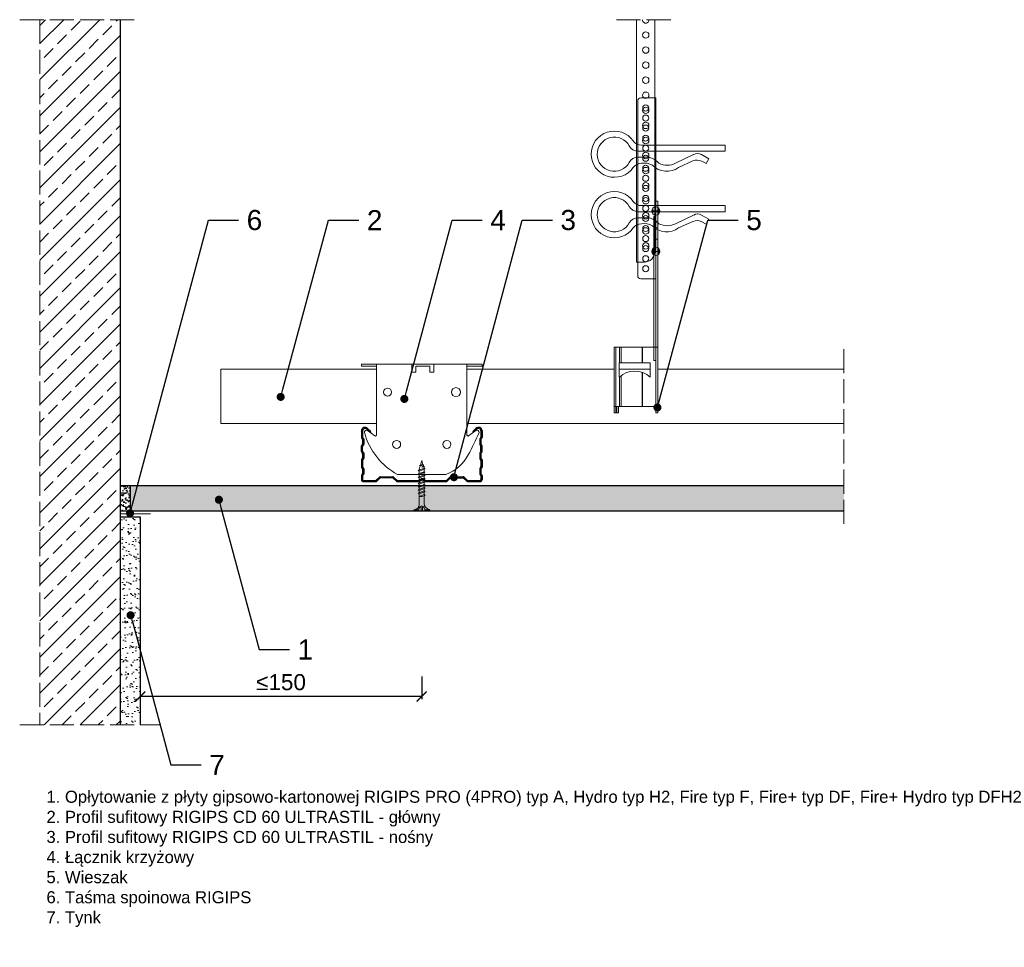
# Model space of a CAD drawing. Header units: millimetres. Extents: x 1337 to 2507, y 1168 to 1630.
# Tile 1 of 2: x 1337 to 1827, y 1168 to 1630. Entities that reach past the tile are written whole.
import ezdxf
from ezdxf import colors
from ezdxf.entities.mleader import LeaderData, LeaderLine
from ezdxf.math import Vec2, Vec3

# ---------------------------------------------------------------- set-up
doc = ezdxf.new("R2010")
doc.units = ezdxf.units.MM
doc.linetypes.add('ACAD_ISO02W100', pattern=[15, 12, -3])
for name, color, linetype, lineweight in [('_RIGIPS AKCESORIA', 7, 'Continuous', 18), ('_RIGIPS G-K', 7, 'Continuous', 25), ('_RIGIPS PROFIL', 7, 'Continuous', 18), ('KRESKOWANIE', 7, 'Continuous', 9), ('PRZERYWANA', 7, 'ACAD_ISO02W100', 9)]:
    doc.layers.add(name, color=color, linetype=linetype, lineweight=lineweight)
doc.styles.get("Standard").update_dxf_attribs({"font": 'arial.ttf'})
doc.dimstyles.new('ISO-25', dxfattribs={"dimtxt": 2.5, "dimasz": 2.5, "dimexe": 1.25, "dimexo": 0.625, "dimtad": 1, "dimtxsty": 'Standard', "dimcen": 2.5, "dimadec": 0, "dimazin": 0, "dimtfac": 1, "dimtmove": 0, "dimatfit": 3, "dimfxl": 1, "dimarcsym": 0})

# ---------------------------------------------------------------- blocks, each defined once
blk = doc.blocks.new('TN 25')
at = {"layer": '_RIGIPS AKCESORIA'}
for p, q in [((0, -0.84), (0, 7.16)), ((0, 7.16), (0.46, 7.16)), ((0.46, 7.16), (0.46, 4.78)), ((8.47, 4.46), (8.79, 5)), ((8.79, 5), (9.93, 2.01)), ((10.1, 4.46), (10.41, 5)), ((10.41, 5), (11.56, 2.01)), ((11.67, 4.46), (11.99, 5)), ((11.99, 5), (13.14, 2.01)), ((13.21, 4.46), (13.52, 5)), ((13.52, 5), (14.67, 2.01)), ((14.8, 4.46), (15.12, 5)), ((15.12, 5), (16.26, 2.01)), ((16.42, 4.46), (16.73, 5)), ((16.73, 5), (17.88, 2.01)), ((17.99, 4.46), (18.31, 5)), ((18.31, 5), (19.45, 2.01)), ((19.68, 4.46), (20, 5)), ((20, 5), (21.14, 2.01)), ((0.46, 4.78), (0, 4.78)), ((0, 3.5), (1.77, 3.5)), ((0, 2.83), (1.77, 2.83)), ((0.46, 1.64), (0, 1.64)), ((0.46, -0.84), (0.46, 1.64)), ((1.77, 3.5), (1.77, 4.2)), ((1.77, 2.83), (1.77, 2.18)), ((3.02, 4.46), (8.47, 4.46)), ((7.49, 2.01), (3.55, 2.01)), ((7.12, 4.46), (7.12, 3.18)), ((8.03, 2.01), (7.12, 4.46)), ((7.12, 3.18), (7.65, 1.53)), ((7.65, 1.53), (8.03, 2.01)), ((9.41, 2.01), (8.03, 2.01)), ((9.61, 1.51), (8.47, 4.46)), ((9, 4.46), (10.1, 4.46)), ((9.93, 2.01), (9.61, 1.51)), ((11.04, 2.01), (9.93, 2.01)), ((11.23, 1.51), (10.1, 4.46)), ((10.62, 4.46), (11.67, 4.46)), ((11.56, 2.01), (11.23, 1.51)), ((12.61, 2.01), (11.56, 2.01)), ((12.81, 1.51), (11.67, 4.46)), ((12.2, 4.46), (13.21, 4.46)), ((13.14, 2.01), (12.81, 1.51)), ((14.15, 2.01), (13.14, 2.01)), ((14.34, 1.51), (13.21, 4.46)), ((13.73, 4.46), (14.8, 4.46)), ((14.67, 2.01), (14.34, 1.51)), ((15.74, 2.01), (14.67, 2.01)), ((15.94, 1.51), (14.8, 4.46)), ((15.33, 4.46), (16.42, 4.46)), ((16.26, 2.01), (15.94, 1.51)), ((17.36, 2.01), (16.26, 2.01)), ((17.55, 1.51), (16.42, 4.46)), ((16.94, 4.46), (17.99, 4.46)), ((17.88, 2.01), (17.55, 1.51)), ((18.93, 2.01), (17.88, 2.01)), ((19.13, 1.51), (17.99, 4.46)), ((18.52, 4.46), (19.68, 4.46)), ((19.45, 2.01), (19.13, 1.51)), ((19.45, 2.01), (20.62, 2.01)), ((20.82, 1.51), (19.68, 4.46)), ((20.21, 4.46), (20.7, 4.46)), ((20.7, 4.46), (22.28, 3.98)), ((21.14, 2.01), (20.82, 1.51)), ((21.14, 2.01), (21.81, 2.12)), ((21.85, 1.83), (21.67, 3.28)), ((21.67, 3.28), (22.14, 2.4)), ((22.14, 2.4), (21.85, 1.83)), ((22.7, 2.36), (22.14, 2.4)), ((22.28, 3.98), (22.56, 4.37)), ((22.7, 2.36), (22.28, 3.98)), ((22.56, 4.37), (23.03, 2.71)), ((23.03, 2.71), (22.7, 2.36)), ((22.71, 3.85), (25, 3.24)), ((25, 3.24), (23.03, 2.71)), ((0, -0.84), (0.46, -0.84))]:
    blk.add_line(p, q, dxfattribs=at)
for centre, major_axis, ratio, start_param, end_param in [((3.09, 7.67), (0.17, 3.2), 0.826134, 1.773653, 3.180586), ((-0.04, 0.9), (0, 3.93), 0.848176, -0.720942, -0.151112), ((3.37, -1.57), (0.28, 3.57), 0.832181, 0.035984, 1.430787), ((-2.73, 15.91), (0, 14.76), 0.848176, 3.399396, 3.475072), ((0.59, 4.62), (0, 2.81), 0.848176, 3.475072, 3.862535), ((1.66, 3.18), (0, 0.895), 0.848176, -1.552777, -0.720942), ((1.66, 3.18), (0, 0.895), 0.848176, 3.862535, 4.730408)]:
    blk.add_ellipse(centre, major_axis=major_axis, ratio=ratio, start_param=start_param, end_param=end_param, dxfattribs=at)
blk = doc.blocks.new('CD 60 ULTRASTIL')
h = blk.add_hatch()
h.set_pattern_fill('ANSI31', color=256, scale=0.3, style=0)
h.paths.add_polyline_path([(542.88, 684.5, -0.302776), (543.49, 684.5), (544.54, 683.79, 0.148069), (544.85, 683.7), (555.42, 683.7, 0.198912), (555.81, 683.86), (557.38, 685.44, -0.198912), (557.77, 685.6), (563.59, 685.6, -0.198912), (563.98, 685.44), (565.55, 683.86, 0.198912), (565.94, 683.7), (572.18, 683.7, 0.414214), (573.18, 684.7), (573.18, 686.74, 0.198912), (573.02, 687.12), (572.74, 687.4, -0.198912), (572.58, 687.79), (572.58, 689.87, -0.198912), (572.74, 690.26), (573.02, 690.54, 0.198912), (573.18, 690.93), (573.18, 694.47, 0.198912), (573.02, 694.86), (572.74, 695.14, -0.198912), (572.58, 695.53), (572.58, 697.61, -0.198912), (572.74, 698), (573.02, 698.28, 0.198912), (573.18, 698.67), (573.18, 701.47, 0.198912), (573.02, 701.86), (572.74, 702.14, -0.198912), (572.58, 702.53), (572.58, 704.61, -0.198912), (572.74, 705), (573.02, 705.28, 0.198912), (573.18, 705.67), (573.18, 708.9, 0.666128), (570.12, 710.18), (568.55, 708.63), (568.93, 708.24), (570.5, 709.79, -0.666128), (572.63, 708.9), (572.63, 705.9, -0.198912), (572.47, 705.51), (572.19, 705.23, 0.198912), (572.03, 704.84), (572.03, 702.3, 0.198912), (572.19, 701.91), (572.47, 701.63, -0.198912), (572.63, 701.25), (572.63, 698.9, -0.198912), (572.47, 698.51), (572.19, 698.23, 0.198912), (572.03, 697.84), (572.03, 695.3, 0.198912), (572.19, 694.91), (572.47, 694.63, -0.198912), (572.63, 694.25), (572.63, 691.16, -0.198912), (572.47, 690.77), (572.19, 690.49, 0.198912), (572.03, 690.1), (572.03, 687.56, 0.198912), (572.19, 687.17), (572.47, 686.9, -0.198912), (572.63, 686.51), (572.63, 684.7, -0.414214), (572.18, 684.25), (566.17, 684.25, -0.198912), (565.78, 684.41), (564.2, 685.99, 0.198912), (563.82, 686.15), (557.55, 686.15, 0.198912), (557.16, 685.99), (555.58, 684.41, -0.198912), (555.19, 684.25), (545.01, 684.25, -0.148069), (544.71, 684.34), (543.49, 685.16, 0.302776), (542.88, 685.16), (541.65, 684.34, -0.148069), (541.35, 684.25), (531.17, 684.25, -0.198912), (530.78, 684.41), (529.2, 685.99, 0.198912), (528.82, 686.15), (522.55, 686.15, 0.198912), (522.16, 685.99), (520.58, 684.41, -0.198912), (520.19, 684.25), (514.18, 684.25, -0.414214), (513.73, 684.7), (513.73, 686.51, -0.198912), (513.89, 686.9), (514.17, 687.17, 0.198912), (514.33, 687.56), (514.33, 690.1, 0.198912), (514.17, 690.49), (513.89, 690.77, -0.198912), (513.73, 691.16), (513.73, 694.25, -0.198912), (513.89, 694.63), (514.17, 694.91, 0.198912), (514.33, 695.3), (514.33, 697.84, 0.198912), (514.17, 698.23), (513.89, 698.51, -0.198912), (513.73, 698.9), (513.73, 701.25, -0.198912), (513.89, 701.63), (514.17, 701.91, 0.198912), (514.33, 702.3), (514.33, 704.84, 0.198912), (514.17, 705.23), (513.89, 705.51, -0.198912), (513.73, 705.9), (513.73, 708.9, -0.666128), (515.86, 709.79), (517.43, 708.24), (517.81, 708.63), (516.25, 710.18, 0.666128), (513.18, 708.9), (513.18, 705.67, 0.198912), (513.34, 705.28), (513.62, 705, -0.198912), (513.78, 704.61), (513.78, 702.53, -0.198912), (513.62, 702.14), (513.34, 701.86, 0.198912), (513.18, 701.47), (513.18, 698.67, 0.198912), (513.34, 698.28), (513.62, 698, -0.198912), (513.78, 697.61), (513.78, 695.53, -0.198912), (513.62, 695.14), (513.34, 694.86, 0.198912), (513.18, 694.47), (513.18, 690.93, 0.198912), (513.34, 690.54), (513.62, 690.26, -0.198912), (513.78, 689.87), (513.78, 687.79, -0.198912), (513.62, 687.4), (513.34, 687.12, 0.198912), (513.18, 686.74), (513.18, 684.7, 0.414214), (514.18, 683.7), (520.42, 683.7, 0.198912), (520.81, 683.86), (522.38, 685.44, -0.198912), (522.77, 685.6), (528.59, 685.6, -0.198912), (528.98, 685.44), (530.55, 683.86, 0.198912), (530.94, 683.7), (541.51, 683.7, 0.148069), (541.82, 683.79)])
for p, q in [((516.25, 710.18), (517.81, 708.63)), ((570.12, 710.18), (568.55, 708.63)), ((513.18, 708.9), (513.18, 705.67)), ((513.34, 705.28), (513.62, 705)), ((513.73, 708.9), (513.73, 705.9)), ((513.89, 705.51), (514.17, 705.23)), ((515.86, 709.79), (517.43, 708.24)), ((517.43, 708.24), (517.81, 708.63)), ((568.93, 708.24), (568.55, 708.63)), ((570.5, 709.79), (568.93, 708.24)), ((572.47, 705.51), (572.19, 705.23)), ((572.63, 708.9), (572.63, 705.9)), ((573.02, 705.28), (572.74, 705)), ((573.18, 708.9), (573.18, 705.67)), ((513.18, 698.67), (513.18, 701.47)), ((513.34, 701.86), (513.62, 702.14)), ((513.73, 698.9), (513.73, 701.25)), ((513.78, 704.61), (513.78, 702.53)), ((513.89, 701.63), (514.17, 701.91)), ((514.33, 704.84), (514.33, 702.3)), ((572.03, 704.84), (572.03, 702.3)), ((572.47, 701.63), (572.19, 701.91)), ((572.58, 704.61), (572.58, 702.53)), ((572.63, 698.9), (572.63, 701.25)), ((573.02, 701.86), (572.74, 702.14)), ((573.18, 698.67), (573.18, 701.47)), ((513.34, 698.28), (513.62, 698)), ((513.78, 697.61), (513.78, 695.53)), ((513.89, 698.51), (514.17, 698.23)), ((514.33, 697.84), (514.33, 695.3)), ((572.03, 697.84), (572.03, 695.3)), ((572.47, 698.51), (572.19, 698.23)), ((572.58, 697.61), (572.58, 695.53)), ((573.02, 698.28), (572.74, 698)), ((513.18, 694.47), (513.18, 690.93)), ((513.34, 694.86), (513.62, 695.14)), ((513.73, 694.25), (513.73, 691.16)), ((513.89, 694.63), (514.17, 694.91)), ((513.89, 690.77), (514.17, 690.49)), ((572.47, 694.63), (572.19, 694.91)), ((572.47, 690.77), (572.19, 690.49)), ((572.63, 694.25), (572.63, 691.16)), ((573.02, 694.86), (572.74, 695.14)), ((573.18, 694.47), (573.18, 690.93)), ((513.18, 686.74), (513.18, 684.7)), ((513.34, 690.54), (513.62, 690.26)), ((513.34, 687.12), (513.62, 687.4)), ((513.73, 686.51), (513.73, 684.7)), ((513.78, 689.87), (513.78, 687.79)), ((513.89, 686.9), (514.17, 687.17)), ((514.33, 690.1), (514.33, 687.56)), ((520.58, 684.41), (522.16, 685.99)), ((522.55, 686.15), (528.82, 686.15)), ((530.78, 684.41), (529.2, 685.99)), ((555.58, 684.41), (557.16, 685.99)), ((557.55, 686.15), (563.82, 686.15)), ((565.78, 684.41), (564.2, 685.99)), ((572.03, 690.1), (572.03, 687.56)), ((572.47, 686.9), (572.19, 687.17)), ((572.58, 689.87), (572.58, 687.79)), ((572.63, 686.51), (572.63, 684.7)), ((573.02, 690.54), (572.74, 690.26)), ((573.02, 687.12), (572.74, 687.4)), ((573.18, 686.74), (573.18, 684.7)), ((514.18, 684.25), (520.19, 684.25)), ((514.18, 683.7), (520.42, 683.7)), ((520.81, 683.86), (522.38, 685.44)), ((528.59, 685.6), (522.77, 685.6)), ((530.55, 683.86), (528.98, 685.44)), ((530.94, 683.7), (541.51, 683.7)), ((531.17, 684.25), (541.35, 684.25)), ((541.65, 684.34), (542.88, 685.16)), ((541.82, 683.79), (542.88, 684.5)), ((544.71, 684.34), (543.49, 685.16)), ((544.54, 683.79), (543.49, 684.5)), ((544.85, 683.7), (555.42, 683.7)), ((545.01, 684.25), (555.19, 684.25)), ((555.81, 683.86), (557.38, 685.44)), ((557.77, 685.6), (563.59, 685.6)), ((565.55, 683.86), (563.98, 685.44)), ((565.94, 683.7), (572.18, 683.7)), ((566.17, 684.25), (572.18, 684.25))]:
    blk.add_line(p, q)
for centre, radius, start, end in [((514.98, 708.9), 1.8, 45.3251, 180), ((571.38, 708.9), 1.8, 360, 134.6749), ((513.73, 705.67), 0.55, 180, 225), ((514.98, 708.9), 1.25, 45.3251, 180), ((514.28, 705.9), 0.55, 180, 225), ((571.38, 708.9), 1.25, 360, 134.6749), ((572.08, 705.9), 0.55, 315, 0), ((572.63, 705.67), 0.55, 315, 0), ((513.73, 701.47), 0.55, 135, 180), ((513.23, 704.61), 0.55, 0, 45), ((513.23, 702.53), 0.55, 315, 0), ((514.28, 701.25), 0.55, 135, 180), ((513.78, 704.84), 0.55, 0, 45), ((513.78, 702.3), 0.55, 315, 0), ((572.58, 704.84), 0.55, 135, 180), ((572.58, 702.3), 0.55, 180, 225), ((572.08, 701.25), 0.55, 0, 45), ((573.13, 704.61), 0.55, 135, 180), ((573.13, 702.53), 0.55, 180, 225), ((572.63, 701.47), 0.55, 0, 45), ((513.73, 698.67), 0.55, 180, 225), ((513.23, 697.61), 0.55, 360, 45), ((513.23, 695.53), 0.55, 315, 0), ((514.28, 698.9), 0.55, 180, 225), ((513.78, 697.84), 0.55, 0, 45), ((572.58, 697.84), 0.55, 135, 180), ((572.08, 698.9), 0.55, 315, 0), ((573.13, 697.61), 0.55, 135, 180), ((573.13, 695.53), 0.55, 180, 225), ((572.63, 698.67), 0.55, 315, 0), ((513.73, 694.47), 0.55, 135, 180), ((513.73, 690.93), 0.55, 180, 225), ((514.28, 694.25), 0.55, 135, 180), ((514.28, 691.16), 0.55, 180, 225), ((513.78, 695.3), 0.55, 315, 0), ((572.58, 695.3), 0.55, 180, 225), ((572.08, 694.25), 0.55, 0, 45), ((572.08, 691.16), 0.55, 315, 0), ((572.63, 694.47), 0.55, 0, 45), ((572.63, 690.93), 0.55, 315, 0), ((513.73, 686.74), 0.55, 135, 180), ((513.23, 689.87), 0.55, 0, 45), ((513.23, 687.79), 0.55, 315, 0), ((514.28, 686.51), 0.55, 135, 180), ((513.78, 690.1), 0.55, 360, 45), ((513.78, 687.56), 0.55, 315, 360), ((522.55, 685.6), 0.55, 90, 135), ((528.82, 685.6), 0.55, 45, 90), ((557.55, 685.6), 0.55, 90, 135), ((563.82, 685.6), 0.55, 45, 90), ((572.58, 690.1), 0.55, 135, 180), ((572.58, 687.56), 0.55, 180, 225), ((572.08, 686.51), 0.55, 360, 45), ((573.13, 689.87), 0.55, 135, 180), ((573.13, 687.79), 0.55, 180, 225), ((572.63, 686.74), 0.55, 360, 45), ((514.18, 684.7), 1, 180, 270), ((514.18, 684.7), 0.45, 180, 270), ((520.19, 684.8), 0.55, 270, 315), ((520.42, 684.25), 0.55, 270, 315), ((522.77, 685.05), 0.55, 90, 135), ((528.59, 685.05), 0.55, 45, 90), ((530.94, 684.25), 0.55, 225, 270), ((531.17, 684.8), 0.55, 225, 270), ((541.35, 684.8), 0.55, 270, 303.6901), ((541.51, 684.25), 0.55, 270, 303.6901), ((543.18, 684.7), 0.55, 56.3099, 123.6901), ((543.18, 684.04), 0.55, 56.3099, 123.6901), ((544.85, 684.25), 0.55, 236.3099, 270), ((545.01, 684.8), 0.55, 236.3099, 270), ((555.19, 684.8), 0.55, 270, 315), ((555.42, 684.25), 0.55, 270, 315), ((557.77, 685.05), 0.55, 90, 135), ((563.59, 685.05), 0.55, 45, 90), ((565.94, 684.25), 0.55, 225, 270), ((566.17, 684.8), 0.55, 225, 270), ((572.18, 684.7), 1, 270, 0), ((572.18, 684.7), 1, 270, 360), ((572.18, 684.7), 0.45, 270, 360)]:
    blk.add_arc(centre, radius, start, end)
blk = doc.blocks.new('Lacznik krzyzowy (widok2)')
at = {"layer": '_RIGIPS AKCESORIA'}
for p, q in [((94.8, 91.5, 218.36), (94.8, 90.5, 218.36)), ((94.8, 91.5, 218.36), (154.8, 91.5, 218.36)), ((94.8, 90.5, 218.36), (102.3, 90.5, 218.36)), ((102.3, 56.15, 218.36), (102.3, 91.5, 218.36)), ((119.8, 91.5, 218.36), (119.8, 87.5, 218.36)), ((130.8, 91.5, 218.36), (119.8, 91.5, 218.36)), ((121.8, 87.5, 218.36), (121.8, 90.5, 218.36)), ((121.8, 90.5, 218.36), (128.85, 90.5, 218.36)), ((128.85, 90.5, 218.36), (128.85, 87.5, 218.36)), ((130.85, 91.5, 218.36), (130.85, 87.5, 218.36)), ((147.3, 91.5, 218.36), (147.3, 56.15, 218.36)), ((154.8, 90.5, 218.36), (147.3, 90.5, 218.36)), ((154.8, 91.5, 218.36), (154.8, 90.5, 218.36)), ((119.8, 87.5, 218.36), (121.8, 87.5, 218.36)), ((128.85, 87.5, 218.36), (130.85, 87.5, 218.36)), ((97.87, 58.35, 218.36), (101.51, 55.74, 218.36)), ((148.09, 55.74, 218.36), (151.73, 58.35, 218.36)), ((136.8, 36.5, 218.36), (112.81, 36.5, 218.36))]:
    blk.add_line(p, q, dxfattribs=at)
for centre, radius in [((107.8, 77.5, 218.36), 2), ((141.8, 77.5, 218.36), 2.24), ((112.3, 51.5, 218.36), 2), ((137.3, 51.5, 218.36), 2)]:
    blk.add_circle(centre, radius, dxfattribs=at)
for centre, radius, start, end in [((97.29, 57.53, 218.36), 1, 122.1388, 189.8152), ((129.23, 66.45, 218.36), 34.16, 195.4351, 241.2658), ((97.29, 57.53, 218.36), 1, 54.4623, 122.1388), ((101.8, 56.15, 218.36), 0.5, 234.4623, 0), ((147.8, 56.15, 218.36), 0.5, 180, 305.5377), ((20.47, 114.78, 218.36), 144.71, 331.7398, 336.6225), ((152.32, 57.53, 218.36), 1, 350.1848, 125.5377), ((129.12, 56.49, 218.36), 21.41, 291.013, 331.4749)]:
    blk.add_arc(centre, radius, start, end, dxfattribs=at)
blk = doc.blocks.new('wieszak noniuszowy bok')
at = {"layer": '_RIGIPS AKCESORIA', "lineweight": 0}
for p, q in [((1390.98, 5092.86), (1390.98, 5179.86)), ((1392.48, 5181.36), (1399.98, 5181.36)), ((1399.98, 5024.65), (1399.98, 5181.36)), ((1399.98, 5129.95), (1399.97, 5129.95)), ((1399.98, 5129.95), (1401, 5129.95)), ((1401, 5129.95), (1401, 5024.65)), ((1401, 5129.95), (1401, 5129.95)), ((1398.54, 5126.58), (1398.54, 5123.65)), ((1399.98, 5126.06), (1399.98, 5102.02)), ((1401.42, 5126.58), (1401.42, 5123.65)), ((1398.96, 5122.28), (1399.98, 5122.28)), ((1398.96, 5122.28), (1399.98, 5122.28)), ((1398.96, 5122.28), (1398.96, 5050.72)), ((1399.98, 5116.66), (1401, 5116.66)), ((1399.98, 5116.63), (1399.98, 5116.66)), ((1399.98, 5116.66), (1399.98, 5116.63)), ((1399.98, 5116.62), (1399.98, 5116.63)), ((1399.98, 5116.63), (1399.98, 5116.56)), ((1399.98, 5116.55), (1399.98, 5116.63)), ((1399.98, 5116.63), (1399.98, 5116.55)), ((1399.98, 5116.55), (1399.98, 5116.62)), ((1399.98, 5116.56), (1399.98, 5116.43)), ((1399.98, 5116.42), (1399.98, 5116.55)), ((1399.98, 5116.41), (1399.98, 5116.55)), ((1399.98, 5116.55), (1399.98, 5116.41)), ((1399.98, 5116.43), (1399.98, 5116.25)), ((1399.98, 5116.24), (1399.98, 5116.42)), ((1399.98, 5116.21), (1399.98, 5116.41)), ((1399.98, 5116.41), (1399.98, 5116.21)), ((1399.98, 5116.25), (1399.98, 5116.01)), ((1399.98, 5116), (1399.98, 5116.24)), ((1399.98, 5115.97), (1399.98, 5116.21)), ((1399.98, 5116.21), (1399.98, 5115.97)), ((1399.98, 5116.01), (1399.98, 5115.74)), ((1399.98, 5115.71), (1399.98, 5116)), ((1399.98, 5115.69), (1399.98, 5115.97)), ((1399.98, 5115.97), (1399.98, 5115.69)), ((1399.98, 5115.74), (1399.98, 5115.41)), ((1399.98, 5115.38), (1399.98, 5115.71)), ((1399.98, 5115.37), (1399.98, 5115.69)), ((1399.98, 5115.69), (1399.98, 5115.37)), ((1399.98, 5115.41), (1399.98, 5115.05)), ((1399.98, 5115.02), (1399.98, 5115.38)), ((1399.98, 5115.02), (1399.98, 5115.37)), ((1399.98, 5115.37), (1399.98, 5115.02)), ((1399.98, 5115.05), (1399.98, 5114.67)), ((1399.98, 5114.65), (1399.98, 5115.02)), ((1399.98, 5114.64), (1399.98, 5115.02)), ((1399.98, 5115.02), (1399.98, 5114.64)), ((1399.98, 5114.67), (1399.98, 5114.28)), ((1399.98, 5114.25), (1399.98, 5114.65)), ((1399.98, 5114.25), (1399.98, 5114.64)), ((1399.98, 5114.64), (1399.98, 5114.25)), ((1399.98, 5114.28), (1399.98, 5113.88)), ((1399.98, 5113.85), (1399.98, 5114.25)), ((1399.98, 5113.84), (1399.98, 5114.25)), ((1399.98, 5114.25), (1399.98, 5113.84)), ((1399.98, 5113.88), (1399.98, 5113.48)), ((1399.98, 5113.46), (1399.98, 5113.85)), ((1399.98, 5113.84), (1399.98, 5113.44)), ((1399.98, 5113.44), (1399.98, 5113.84)), ((1399.98, 5113.48), (1399.98, 5113.1)), ((1399.98, 5113.07), (1399.98, 5113.46)), ((1399.98, 5113.44), (1399.98, 5113.06)), ((1399.98, 5113.06), (1399.98, 5113.44)), ((1399.98, 5113.1), (1399.98, 5112.75)), ((1399.98, 5112.72), (1399.98, 5113.07)), ((1399.98, 5113.06), (1399.98, 5112.68)), ((1399.98, 5112.68), (1399.98, 5113.06)), ((1399.98, 5112.75), (1399.98, 5112.42)), ((1399.98, 5112.4), (1399.98, 5112.72)), ((1399.98, 5112.68), (1399.98, 5112.33)), ((1399.98, 5112.33), (1399.98, 5112.68)), ((1399.98, 5112.42), (1399.98, 5112.14)), ((1399.98, 5112.12), (1399.98, 5112.4)), ((1399.98, 5112.33), (1399.98, 5112)), ((1399.98, 5112), (1399.98, 5112.33)), ((1399.98, 5112.14), (1399.98, 5111.9)), ((1399.98, 5111.89), (1399.98, 5112.12)), ((1399.98, 5112), (1399.98, 5111.72)), ((1399.98, 5111.72), (1399.98, 5112)), ((1399.98, 5111.9), (1399.98, 5111.72)), ((1399.98, 5111.72), (1399.98, 5111.89)), ((1399.98, 5111.72), (1399.98, 5111.6)), ((1399.98, 5111.59), (1399.98, 5111.72)), ((1399.98, 5111.72), (1399.98, 5111.48)), ((1399.98, 5111.48), (1399.98, 5111.72)), ((1399.98, 5111.6), (1399.98, 5111.54)), ((1399.98, 5111.53), (1399.98, 5111.59)), ((1399.98, 5111.54), (1399.98, 5111.53)), ((1399.98, 5111.48), (1399.98, 5111.29)), ((1399.98, 5111.29), (1399.98, 5111.48)), ((1399.98, 5111.29), (1399.98, 5111.15)), ((1399.98, 5111.15), (1399.98, 5111.29)), ((1399.98, 5111.15), (1399.98, 5111.06)), ((1399.98, 5111.06), (1399.98, 5111.15)), ((1399.98, 5111.06), (1399.98, 5111.04)), ((1399.98, 5111.04), (1399.98, 5111.06)), ((1399.98, 5111.04), (1401, 5111.04)), ((1398.54, 5106.42), (1398.54, 5103.49)), ((1401.42, 5106.42), (1401.42, 5103.49)), ((1399.98, 5102.02), (1399.98, 5102.1)), ((1399.98, 5091.36), (1392.48, 5091.36)), ((1400.98, 5057.36), (1379.24, 5057.36)), ((1379.24, 5057.36), (1379.24, 5024.65)), ((1380.12, 5057.36), (1380.12, 5024.65)), ((1381.9, 5057.36), (1381.9, 5049.5)), ((1382.79, 5057.36), (1382.79, 5049.5)), ((1393.13, 5057.36), (1393.13, 5049.5)), ((1393.4, 5057.36), (1393.4, 5049.5)), ((1400.98, 5057.36), (1401, 5057.36)), ((1401, 5057.36), (1400.98, 5057.36)), ((1398.96, 5050.72), (1399.98, 5050.72)), ((1381.81, 5042.35), (1381.81, 5049.5)), ((1397.14, 5049.5), (1381.81, 5049.5)), ((1393.13, 5044.79), (1393.13, 5027.72)), ((1393.4, 5044.69), (1393.4, 5027.72)), ((1397.14, 5042.35), (1397.14, 5049.5)), ((1381.9, 5042.43), (1381.9, 5027.72)), ((1382.79, 5043.18), (1382.79, 5027.72)), ((1379.24, 5027.72), (1401, 5027.72)), ((1380.57, 5027.72), (1380.57, 5024.65)), ((1381.46, 5024.65), (1381.46, 5027.72)), ((1399.98, 5026.19), (1401, 5026.19)), ((1379.24, 5024.65), (1381.46, 5024.65)), ((1401, 5024.65), (1399.98, 5024.65))]:
    blk.add_line(p, q, dxfattribs=at)
at = {"layer": '_RIGIPS AKCESORIA'}
for p, q in [((1397.92, 5125.12), (1402.03, 5125.12)), ((1397.92, 5104.96), (1402.03, 5104.96))]:
    blk.add_line(p, q, dxfattribs=at)
for centre, radius in [((1394.98, 5176.36), 1.5), ((1394.98, 5171.36), 1.5), ((1394.98, 5166.36), 1.5), ((1394.98, 5161.36), 1.5), ((1394.98, 5156.36), 1.5), ((1394.98, 5151.36), 1.5), ((1394.98, 5146.36), 1.5), ((1394.98, 5141.36), 1.5), ((1394.98, 5136.36), 1.5), ((1394.98, 5131.36), 1.5), ((1394.98, 5126.36), 1.5), ((1399.98, 5125.12), 2.06), ((1394.98, 5121.36), 1.5), ((1394.98, 5116.36), 1.5), ((1394.98, 5111.36), 1.5), ((1394.98, 5106.36), 1.5), ((1399.98, 5104.96), 2.06), ((1394.98, 5101.36), 1.5), ((1394.98, 5096.36), 1.5)]:
    blk.add_circle(centre, radius, dxfattribs=at)
at = {"layer": '_RIGIPS AKCESORIA', "lineweight": 0}
for centre, start, end in [((1392.48, 5179.86), 90, 180), ((1392.48, 5092.86), 180, 270)]:
    blk.add_arc(centre, 1.5, start, end, dxfattribs=at)
at = {"layer": '_RIGIPS AKCESORIA'}
blk.add_arc((1389.48, 5034.29), 11.12, 46.445, 133.4017, dxfattribs=at)
blk = doc.blocks.new('klamra')
at = {"layer": '_RIGIPS AKCESORIA'}
for p, q in [((6828.19, 2764.92), (6828.19, 2806.53)), ((6831.19, 2764.92), (6831.19, 2808.19)), ((6834.19, 2802.92), (6834.19, 2808.19)), ((6832.87, 2780.55), (6837.19, 2789.57)), ((6839.31, 2788.09), (6836.06, 2780.95)), ((6832.86, 2776.63), (6835, 2772.92)), ((6835, 2772.92), (6837.38, 2774.29)), ((6836.19, 2776.54), (6837.38, 2774.29)), ((6831.19, 2764.92), (6828.19, 2764.92))]:
    blk.add_line(p, q, dxfattribs=at)
for centre, radius, start, end in [((6832.69, 2820.02), 11.5, 305.1527, 234.8473), ((6832.69, 2820.02), 8.5, 298.7822, 241.2178), ((6826.19, 2808.19), 5, 0, 61.2178), ((6839.19, 2808.19), 5, 118.7822, 180), ((6823.19, 2806.53), 5, 0, 54.8473), ((6845.23, 2805.18), 8.16, 170.4436, 210.2847), ((6842.19, 2806.53), 5, 125.1527, 180), ((6843.93, 2805.32), 10.09, 195.2653, 228.1308), ((6829.23, 2793.69), 8.97, 332.6387, 27.3613), ((6831.19, 2793.92), 10, 324.3132, 45.573), ((6835.87, 2778.58), 3.59, 146.8414, 212.9715), ((6840.61, 2778.88), 5, 155.5109, 207.8622)]:
    blk.add_arc(centre, radius, start, end, dxfattribs=at)
blk = doc.blocks.new('noniusz uciety')
at = {"layer": '_RIGIPS AKCESORIA'}
for p, q in [((1663.33, 1509.33), (1663.33, 1629.95)), ((1672.33, 1514.33), (1672.33, 1629.95)), ((1667.33, 1509.33), (1663.33, 1509.33))]:
    blk.add_line(p, q, dxfattribs=at)
for centre in [(1667.88, 1622.34), (1667.88, 1614.84), (1667.88, 1607.34), (1667.88, 1599.84), (1667.88, 1592.34), (1667.88, 1584.84), (1667.88, 1577.34), (1667.88, 1569.84), (1667.88, 1562.34), (1667.88, 1554.84), (1667.88, 1547.34), (1667.88, 1539.84), (1667.88, 1532.34), (1667.88, 1524.84), (1667.88, 1517.34)]:
    blk.add_circle(centre, 1.6, dxfattribs=at)
for centre, radius, start, end in [((1667.88, 1629.84), 1.6, 175.8835, 4.1165), ((1667.33, 1514.33), 5, 270, 0)]:
    blk.add_arc(centre, radius, start, end, dxfattribs=at)
blk = doc.blocks.new('_Dot')
at = {"color": 0, "linetype": 'ByBlock', "lineweight": -2}
blk.add_line((-0.5, 0), (-1, 0), dxfattribs=at)
at = {"color": 0, "linetype": 'ByBlock', "const_width": 0.5}
blk.add_lwpolyline([(-0.25, 0, 1), (0.25, 0, 1)], format="xyb", close=True, dxfattribs=at)
blk = doc.blocks.new('_ArchTick')
at = {"color": 0, "linetype": 'ByBlock', "const_width": 0.15}
blk.add_lwpolyline([(-0.5, -0.5), (0.5, 0.5)], dxfattribs=at)
blk = doc.blocks.new('*D17')
at = {"layer": 'Defpoints', "color": 0, "transparency": 16777216}
for p in [(1537.04, 1410.55), (1397.04, 1382.55), (1397.04, 1293.12)]:
    blk.add_point(p, dxfattribs=at)
at = {"layer": 'KRESKOWANIE', "color": 0, "lineweight": -2, "transparency": 16777216}
for p, q in [((1397.04, 1303.12), (1397.04, 1291.87)), ((1537.04, 1303.12), (1537.04, 1291.87)), ((1537.04, 1293.12), (1397.04, 1293.12))]:
    blk.add_line(p, q, dxfattribs=at)
at = {"layer": 'KRESKOWANIE', "color": 0, "lineweight": -2, "transparency": 16777216, "xscale": 5, "yscale": 5, "zscale": 5, "rotation": 180}
blk.add_blockref('_ArchTick', (1397.04, 1293.12), dxfattribs=at)
at = {"layer": 'KRESKOWANIE', "color": 0, "lineweight": -2, "transparency": 16777216, "xscale": 5, "yscale": 5, "zscale": 5}
blk.add_blockref('_ArchTick', (1537.04, 1293.12), dxfattribs=at)
at = {"layer": 'KRESKOWANIE', "color": 0, "transparency": 16777216, "insert": (1467.04, 1300.21), "char_height": 8, "attachment_point": 5}
blk.add_mtext('≤150', dxfattribs=at)

msp = doc.modelspace()

# ---------------------------------------------------------------- hatches: boundary and pattern name
at = {"layer": '_RIGIPS G-K'}
h = msp.add_hatch(dxfattribs=at)
h.set_pattern_fill('AR-SAND', color=256, scale=0.05, style=0)
h.set_pattern_definition([(322.5, (-627.4974, 2488.4351), (-0.0800016, -2.4470662), [0, -1.9304, 0, -2.159, 0, -2.06375]), (352.5, (-627.4974, 2488.435), (2.2476164, -3.5841255), [0, -1.0414, 0, -1.7399, 0, -0.66675]), (32.5, (-629.0595, 2488.4351), (3.9549619, -0.007186), [0, -0.635, 0, -2.286, 0, -2.9845]), (42.5, (-629.0595, 2488.435), (3.8177823, -1.1146466), [0, -0.3175, 0, -1.4986, 0, -1.7145])])
h.paths.add_polyline_path([(1387.039, 1385.551), (1392.039, 1385.551), (1392.039, 1398.051), (1387.039, 1398.051)])
h = msp.add_hatch(dxfattribs=at)
h.set_pattern_fill('DOTS', color=256, scale=2, angle=225, style=0)
h.set_pattern_definition([(225, (-198.164, -0.9), (1.122532, -3.367596), [0, -3.175])])
h.paths.add_polyline_path([(1747.039, 1398.051), (1392.039, 1398.051), (1392.039, 1385.551), (1747.039, 1385.551)])
at = {"layer": 'KRESKOWANIE'}
h = msp.add_hatch(dxfattribs=at)
h.set_pattern_fill('ANSI33', color=256, scale=2, angle=180, style=0)
h.set_pattern_definition([(225, (-898.164, 414.568), (8.980256, -8.980256), []), (225, (-907.144, 414.568), (8.980256, -8.980256), [6.35, -3.175])])
h.paths.add_polyline_path([(1387.039, 1629.951), (1347.039, 1629.951), (1347.039, 1278.951), (1387.039, 1278.951)])
h = msp.add_hatch(dxfattribs=at)
h.set_pattern_fill('AR-SAND', color=256, scale=0.1, style=0)
h.set_pattern_definition([(37.5, (-898.164, 384.5676), (-0.160003, 4.8941324), [0, -3.8608, 0, -4.318, 0, -4.1275]), (7.5, (-898.164, 384.5676), (4.495233, 7.168251), [0, -2.0828, 0, -3.4798, 0, -1.3335]), (327.5, (-901.2882, 384.5676), (7.909924, 0.014372), [0, -1.27, 0, -4.572, 0, -5.969]), (317.5, (-901.288, 384.5676), (7.635565, 2.229293), [0, -0.635, 0, -2.9972, 0, -3.429])])
h.paths.add_polyline_path([(1387.039, 1278.951), (1397.039, 1278.951), (1397.039, 1382.551), (1387.039, 1382.551)])

# ---------------------------------------------------------------- linework, layer by layer
for p, q in [((1387.039, 1629.951), (1387.039, 1278.951)), ((1387.039, 1382.551), (1397.039, 1382.551)), ((1397.039, 1382.551), (1397.039, 1278.951))]:
    msp.add_line(p, q)
at = {"layer": '_RIGIPS AKCESORIA'}
msp.add_line((1387.039, 1384.051), (1402.039, 1384.051), dxfattribs=at)
at = {"layer": '_RIGIPS G-K'}
for p, q in [((1387.039, 1398.051), (1747.039, 1398.051)), ((1392.039, 1398.051), (1392.039, 1385.551)), ((1387.039, 1385.551), (1747.039, 1385.551))]:
    msp.add_line(p, q, dxfattribs=at)
at = {"layer": '_RIGIPS PROFIL'}
for p, q in [((1514.539, 1456.051), (1437.039, 1456.051)), ((1437.039, 1456.051), (1437.039, 1429.051)), ((1632.726, 1456.051), (1559.539, 1456.051)), ((1650.625, 1456.051), (1635.297, 1456.051)), ((1747.039, 1456.051), (1654.49, 1456.051)), ((1514.539, 1429.051), (1437.039, 1429.051)), ((1747.039, 1429.051), (1559.539, 1429.051))]:
    msp.add_line(p, q, dxfattribs=at)
at = {"layer": 'PRZERYWANA'}
for p, q in [((1337.039, 1629.951), (1397.039, 1629.951)), ((1347.039, 1629.951), (1347.039, 1278.951)), ((1633.903, 1629.951), (1662.903, 1629.951)), ((1747.039, 1466.051), (1747.039, 1376.451)), ((1337.039, 1278.951), (1407.039, 1278.951))]:
    msp.add_line(p, q, dxfattribs=at)

# ---------------------------------------------------------------- block references
for name, p in [('wieszak noniuszowy bok', (253.486, -3590.358)), ('Lacznik krzyzowy (widok2)', (1412.238, 1367.082, -218.356)), ('CD 60 ULTRASTIL', (993.859, 716.35))]:
    msp.add_blockref(name, p)
at = {"xscale": -1, "rotation": 90}
for p in [(4452.837, 8395.691), (4452.837, 8365.594)]:
    msp.add_blockref('klamra', p, dxfattribs=at)
at = {"layer": '_RIGIPS AKCESORIA', "rotation": 90}
msp.add_blockref('TN 25', (1540.282, 1385.551), dxfattribs=at)
at = {"layer": '_RIGIPS G-K'}
msp.add_blockref('noniusz uciety', (-19.429, 0), dxfattribs=at)

# ---------------------------------------------------------------- texts
at = {"layer": 'KRESKOWANIE', "insert": (1350.356, 1246.218), "char_height": 6, "attachment_point": 1}
msp.add_mtext_dynamic_manual_height_columns('1. Opłytowanie z płyty gipsowo-kartonowej RIGIPS PRO (4PRO) typ A, Hydro typ H2, Fire typ F, Fire+ typ DF, Fire+ Hydro typ DFH2\\P2. Profil sufitowy RIGIPS CD 60 ULTRASTIL - główny\\P3. Profil sufitowy RIGIPS CD 60 ULTRASTIL - nośny\\P4. Łącznik krzyżowy\\P5. Wieszak\\P6. Taśma spoinowa RIGIPS\\P7. Tynk ', width=498.69866, gutter_width=12.5, heights=[0], dxfattribs=at)

# ---------------------------------------------------------------- dimensions: what is measured, and where the dimension line sits
at = {"layer": 'KRESKOWANIE'}
dim = msp.add_linear_dim(base=(1397.039, 1293.125), p1=(1537.039, 1410.551), p2=(1397.039, 1382.551), text='≤150', dimstyle='ISO-25', override={"dimtxt": 8, "dimasz": 5, "dimgap": 3, "dimblk1": 'ArchTick', "dimblk2": 'ArchTick', "dimsah": 1, "dimfxl": 10, "dimfxlon": 1}, dxfattribs=at)
dim.commit()
dim.dimension.update_dxf_attribs({"geometry": '*D17', "text_midpoint": (1467.039, 1300.209)})

# ---------------------------------------------------------------- leaders
ml = msp.add_multileader_mtext('Standard', dxfattribs=at)
ml.set_content('6', color=256)
ml.set_leader_properties()
ml.set_arrow_properties(name='DOT')
ml.build(insert=Vec2(0, 0))
ml.multileader.update_dxf_attribs({"dogleg_length": 15})
ctx = ml.context
ctx.base_point, ctx.char_height, ctx.landing_gap_size, ctx.plane_origin = Vec3(1445.936, 1530.167), 10, 4, Vec3(1391.929, 1384.318)
notes = []
notes.append((ctx, [(0, (1, 1, 0), (1430.936, 1530.167), (1, 0), 15, [(0, [(1391.929, 1384.318)], 0, [])])]))
ctx.mtext.insert, ctx.mtext.flow_direction = Vec3(1449.936, 1535.252), 5
ml = msp.add_multileader_mtext('Standard', dxfattribs=at)
ml.set_content('2', color=256)
ml.set_leader_properties()
ml.set_arrow_properties(name='DOT')
ml.build(insert=Vec2(0, 0))
ml.multileader.update_dxf_attribs({"dogleg_length": 15})
ctx = ml.context
ctx.base_point, ctx.char_height, ctx.landing_gap_size, ctx.plane_origin = Vec3(1505.705, 1530.167), 10, 4, Vec3(1451.697, 1384.318)
notes.append((ctx, [(0, (1, 1, 0), (1490.705, 1530.167), (1, 0), 15, [(0, [(1466.866, 1442.213)], 0, [])])]))
ctx.mtext.insert, ctx.mtext.flow_direction = Vec3(1509.705, 1535.167), 5
ml = msp.add_multileader_mtext('Standard', dxfattribs=at)
ml.set_content('4', color=256)
ml.set_leader_properties()
ml.set_arrow_properties(name='DOT')
ml.build(insert=Vec2(0, 0))
ml.multileader.update_dxf_attribs({"dogleg_length": 15})
ctx = ml.context
ctx.base_point, ctx.char_height, ctx.landing_gap_size, ctx.plane_origin = Vec3(1567.133, 1530.167), 10, 4, Vec3(1513.126, 1384.318)
notes.append((ctx, [(0, (1, 1, 0), (1552.133, 1530.167), (1, 0), 15, [(0, [(1528.378, 1441.207)], 0, [])])]))
ctx.mtext.insert, ctx.mtext.flow_direction = Vec3(1571.133, 1535.167), 5
ml = msp.add_multileader_mtext('Standard', dxfattribs=at)
ml.set_content('3', color=256)
ml.set_leader_properties()
ml.set_arrow_properties(name='DOT')
ml.build(insert=Vec2(0, 0))
ml.multileader.update_dxf_attribs({"dogleg_length": 15})
ctx = ml.context
ctx.base_point, ctx.char_height, ctx.landing_gap_size, ctx.plane_origin = Vec3(1601.998, 1530.167), 10, 4, Vec3(1547.991, 1384.318)
notes.append((ctx, [(0, (1, 1, 0), (1586.998, 1530.167), (1, 0), 15, [(0, [(1553.019, 1402.256)], 0, [])])]))
ctx.mtext.insert, ctx.mtext.flow_direction = Vec3(1605.998, 1535.256), 5
ml = msp.add_multileader_mtext('Standard', dxfattribs=at)
ml.set_content('5', color=256)
ml.set_leader_properties()
ml.set_arrow_properties(name='DOT')
ml.build(insert=Vec2(0, 0))
ml.multileader.update_dxf_attribs({"dogleg_length": 15})
ctx = ml.context
ctx.base_point, ctx.char_height, ctx.landing_gap_size, ctx.plane_origin = Vec3(1694.418, 1530.167), 10, 4, Vec3(1640.411, 1384.318)
notes.append((ctx, [(0, (1, 1, 0), (1679.418, 1530.167), (1, 0), 15, [(0, [(1654.266, 1436.969)], 0, [])])]))
ctx.mtext.insert, ctx.mtext.flow_direction = Vec3(1698.418, 1535.252), 5
ml = msp.add_multileader_mtext('Standard', dxfattribs=at)
ml.set_content('1', color=256)
ml.set_leader_properties()
ml.set_arrow_properties(name='DOT')
ml.build(insert=Vec2(0, 0))
ml.multileader.update_dxf_attribs({"dogleg_length": 15})
ctx = ml.context
ctx.base_point, ctx.char_height, ctx.landing_gap_size, ctx.plane_origin = Vec3(1471.229, 1316.485), 10, 4, Vec3(1417.222, 1462.334)
notes.append((ctx, [(0, (1, 1, 0), (1456.229, 1316.485), (1, 0), 15, [(0, [(1436.123, 1391.041)], 0, [])])]))
ctx.mtext.insert, ctx.mtext.flow_direction = Vec3(1475.229, 1321.485), 5
ml = msp.add_multileader_mtext('Standard', dxfattribs=at)
ml.set_content('7', color=256)
ml.set_leader_properties()
ml.set_arrow_properties(name='DOT')
ml.build(insert=Vec2(0, 0))
ml.multileader.update_dxf_attribs({"dogleg_length": 15})
ctx = ml.context
ctx.base_point, ctx.char_height, ctx.landing_gap_size, ctx.plane_origin = Vec3(1427.301, 1259.026), 10, 4, Vec3(1373.293, 1404.875)
notes.append((ctx, [(0, (1, 1, 0), (1412.301, 1259.026), (1, 0), 15, [(0, [(1392.195, 1333.582)], 0, [])])]))
ctx.mtext.insert, ctx.mtext.flow_direction = Vec3(1431.301, 1264.026), 5
for ctx, leaders in notes:
    for number, flags, end, landing, length, lines in leaders:
        leader = LeaderData()
        leader.index, (leader.has_last_leader_line, leader.has_dogleg_vector, leader.attachment_direction) = number, flags
        leader.last_leader_point, leader.dogleg_vector, leader.dogleg_length = Vec3(end), Vec3(landing), length
        for number, points, colour, breaks in lines:
            line = LeaderLine()
            line.index, line.vertices, line.color, line.breaks = number, Vec3.list(points), colors.encode_raw_color(colour), breaks
            leader.lines.append(line)
        ctx.leaders.append(leader)

doc.saveas('drawing.dxf')
